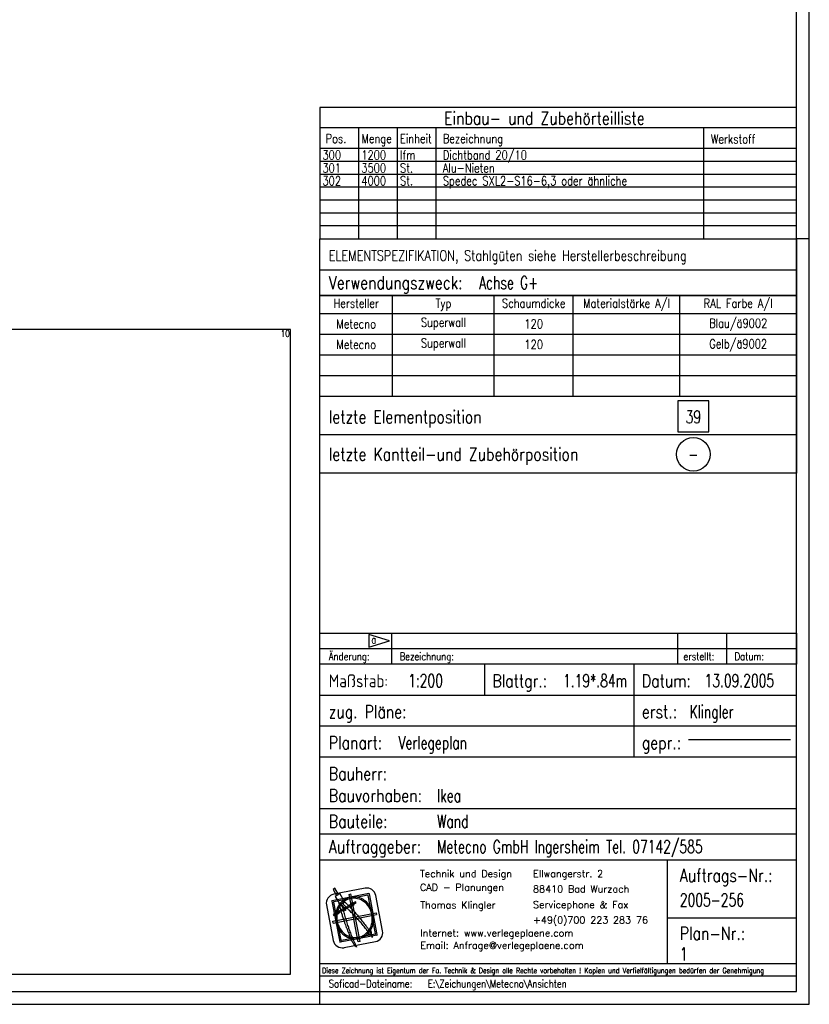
# Model space of a CAD drawing. Extents: x 0 to 238, y 0 to 168.
# Tile 22 of 31: x 177 to 238, y 0 to 76. Entities that reach past the tile are written whole.
import ezdxf
from ezdxf.enums import TextEntityAlignment as Align

# ---------------------------------------------------------------- set-up
doc = ezdxf.new("R2010")
doc.units = 0
doc.header["$LTSCALE"] = 2
doc.header["$MEASUREMENT"] = 0
doc.linetypes.add('AUSGEZOGEN', pattern=[0])
doc.layers.get('0').update_dxf_attribs({"linetype": 'CONTINUOUS'})
doc.layers.get('DEFPOINTS').update_dxf_attribs({"linetype": 'AUSGEZOGEN'})
for name, color, linetype in [('7', 7, 'CONTINUOUS'), ('FORMAT_STEMPEL_4', 4, 'CONTINUOUS'), ('T__KOPF', 3, 'CONTINUOUS'), ('T__RAND', 7, 'CONTINUOUS'), ('T__TEXT', 2, 'AUSGEZOGEN'), ('TH_', 5, 'AUSGEZOGEN')]:
    doc.layers.add(name, color=color, linetype=linetype)
doc.styles.add('KOPF8', font='simplexd', dxfattribs={"width": 0.8})
doc.styles.add('SIMPLEX7', font='simplexd', dxfattribs={"width": 0.7})
doc.styles.add('SIMPLEX8', font='simplexd', dxfattribs={"width": 0.8})
doc.styles.add('STYLE2', font='romand.shx', dxfattribs={"bigfont": 'bigfont.shx'})

# ---------------------------------------------------------------- blocks, each defined once
blk = doc.blocks.new('ASO_BORDER')
at = {"color": 0, "linetype": 'ByBlock'}
for p, q in [((1, 1), (0, 1)), ((1, 0), (1, 1)), ((0, 0), (1, 0))]:
    blk.add_line(p, q, dxfattribs=at)
blk = doc.blocks.new('SOFI-IRAN')
at = {"layer": 'T__RAND', "color": 1}
for p, q in [((233.8, 58.4), (232.8, 58.4)), ((195.8, -1), (195.8, 0))]:
    blk.add_line(p, q, dxfattribs=at)
at = {"layer": 'T__RAND', "color": 0, "linetype": 'ByBlock', "xscale": 232.8, "yscale": 166.2}
blk.add_blockref('ASO_BORDER', (0, 0), dxfattribs=at)
blk = doc.blocks.new('PLKO-KLI')
at = {"color": 2}
for p, q in [((0, 0.127), (-0.185, 0.127)), ((-0.121, 0.115), (-0.121, 0.127)), ((-0.063, 0.1148), (-0.063, 0.127)), ((0, 0), (0, 0.127)), ((-0.063, 0.091), (-0.063, 0.1148)), ((-0.185, 0.091), (0, 0.091)), ((0, 0.061), (-0.185, 0.061)), ((-0.185, 0.051), (0, 0.051)), ((-0.05, 0.0108), (-0.05, 0.051)), ((-0.05, 0.0285), (0, 0.0285)), ((-0.185, 0.0108), (0, 0.0108)), ((-0.185, 0.006), (0, 0.006)), ((-0.185, 0), (0, 0))]:
    blk.add_line(p, q, dxfattribs=at)
at = {"color": 1}
for p, q in [((-0.17362, 0.03766), (-0.17292, 0.0378)), ((-0.17008, 0.01922), (-0.17362, 0.03766)), ((-0.16938, 0.01936), (-0.17292, 0.0378)), ((-0.16334, 0.02244), (-0.16617, 0.03717)), ((-0.16271, 0.02202), (-0.16575, 0.0378)), ((-0.1606, 0.02347), (-0.16324, 0.03723)), ((-0.17999, 0.02724), (-0.16314, 0.03048)), ((-0.17986, 0.02654), (-0.17999, 0.02724)), ((-0.17986, 0.02654), (-0.16301, 0.02978)), ((-0.16314, 0.03048), (-0.16301, 0.02978)), ((-0.16938, 0.01936), (-0.17008, 0.01922))]:
    blk.add_line(p, q, dxfattribs=at)
at = {"color": 2}
for points in [[(-0.185, 0.139), (0, 0.139)], [(-0.185, 0.127), (-0.185, 0.139)], [(-0.157, 0.127), (-0.157, 0.139)], [(-0.046, 0.127), (-0.046, 0.139)], [(-0.027, 0.127), (-0.027, 0.139)], [(0, 0.139), (0, 0.127)], [(-0.185, 0.133), (0, 0.133)], [(-0.185, 0.115), (0, 0.115)], [(-0.185, 0.103), (0, 0.103)], [(-0.185, 0.071), (0, 0.071)]]:
    blk.add_lwpolyline(points, dxfattribs=at)
blk.add_lwpolyline([(-0.166, 0.1335), (-0.158, 0.136), (-0.166, 0.1385)], close=True, dxfattribs=at)
at = {"color": 1}
for points in [[(-0.16423, 0.02991, 0.089558), (-0.1654, 0.03292, 0.094331), (-0.16746, 0.0352, 0.101973), (-0.17019, 0.0365, 0.108123), (-0.17305, 0.03658, 0.108123), (-0.17568, 0.03545, 0.101973), (-0.17774, 0.03323, 0.094331), (-0.17881, 0.03035, 0.089558), (-0.17877, 0.02711, 0.089558), (-0.17761, 0.0241, 0.094331), (-0.17555, 0.02182, 0.101973), (-0.17281, 0.02052, 0.108123), (-0.16995, 0.02044, 0.108123), (-0.16732, 0.02157, 0.101973), (-0.16526, 0.02379, 0.094331), (-0.1642, 0.02667, 0.089558)], [(-0.16476, 0.02981, 0.089558), (-0.16585, 0.03265, 0.094331), (-0.16778, 0.03478, 0.101973), (-0.17032, 0.03598, 0.108123), (-0.17295, 0.03605, 0.108123), (-0.17537, 0.03501, 0.101973), (-0.17728, 0.03295, 0.094331), (-0.17828, 0.03026, 0.089558), (-0.17825, 0.02721, 0.089558), (-0.17715, 0.02437, 0.094331), (-0.17522, 0.02224, 0.101973), (-0.17268, 0.02103, 0.108123), (-0.17005, 0.02097, 0.108123), (-0.16763, 0.02201, 0.101973), (-0.16572, 0.02407, 0.094331), (-0.16472, 0.02676, 0.089558)]]:
    blk.add_lwpolyline(points, format="xyb", close=True, dxfattribs=at)
for centre, radius, start, end in [((-0.16674, 0.03656), 0.00356, 10.8819, 100.8819), ((-0.16635, 0.03714), 0.000178, 10.8819, 100.8819), ((-0.16592, 0.03777), 0.000178, 10.8819, 100.8819), ((-0.1641, 0.0228), 0.00356, 280.8819, 10.8819), ((-0.16352, 0.02241), 0.000178, 280.8819, 10.8819), ((-0.16289, 0.02198), 0.000178, 280.8819, 10.8819)]:
    blk.add_arc(centre, radius, start, end, dxfattribs=at)
at = {"layer": '7', "color": 1, "linetype": 'Continuous'}
for p, q in [((-0.16742, 0.04006), (-0.17958, 0.03772)), ((-0.18029, 0.035), (-0.17725, 0.01922)), ((-0.16596, 0.03794), (-0.18015, 0.03521)), ((-0.17966, 0.03458), (-0.17683, 0.01985)), ((-0.16638, 0.03732), (-0.17952, 0.03479)), ((-0.1824, 0.03355), (-0.17976, 0.01979)), ((-0.16286, 0.02181), (-0.17705, 0.01908)), ((-0.16348, 0.02223), (-0.17662, 0.0197)), ((-0.16343, 0.0193), (-0.17559, 0.01696))]:
    blk.add_line(p, q, dxfattribs=at)
for points in [[(-0.17778, 0.03765), (-0.17912, 0.04001), (-0.17985, 0.03957), (-0.17851, 0.03721), (-0.17778, 0.03765)], [(-0.17088, 0.03441), (-0.17108, 0.03473), (-0.17975, 0.02981), (-0.17953, 0.02946), (-0.17088, 0.03441)], [(-0.17532, 0.03463), (-0.17726, 0.03796), (-0.17902, 0.03689), (-0.17707, 0.03365), (-0.17532, 0.03463)], [(-0.17597, 0.03536), (-0.17566, 0.03504), (-0.17546, 0.03482), (-0.17524, 0.0346), (-0.17505, 0.03451), (-0.17483, 0.03429), (-0.17463, 0.03407), (-0.17451, 0.03397), (-0.17432, 0.03375), (-0.1741, 0.03363), (-0.1739, 0.03341), (-0.17371, 0.03322), (-0.17349, 0.033), (-0.17329, 0.03278), (-0.17308, 0.03246), (-0.17288, 0.03224), (-0.17266, 0.03214), (-0.17247, 0.03192), (-0.17237, 0.03171), (-0.17215, 0.03149), (-0.17196, 0.03127), (-0.17164, 0.03105), (-0.17144, 0.03076), (-0.17113, 0.03041), (-0.17093, 0.0301), (-0.17062, 0.02978), (-0.1704, 0.02956), (-0.17008, 0.02925), (-0.16988, 0.0289), (-0.16967, 0.02871), (-0.16947, 0.02849), (-0.16937, 0.02827), (-0.16915, 0.02817), (-0.16896, 0.02783), (-0.16864, 0.02742), (-0.16833, 0.0271), (-0.16803, 0.02666), (-0.16772, 0.02623), (-0.1674, 0.02581), (-0.16711, 0.0255), (-0.16689, 0.02515), (-0.16669, 0.02493), (-0.1666, 0.02474), (-0.16638, 0.02452), (-0.16628, 0.0243), (-0.16606, 0.02408), (-0.16596, 0.02399), (-0.16587, 0.02386), (-0.16577, 0.02377), (-0.16567, 0.02355), (-0.16567, 0.02345), (-0.16555, 0.02323), (-0.16535, 0.02301), (-0.16526, 0.02279), (-0.16514, 0.02257), (-0.16504, 0.02238), (-0.16494, 0.02226), (-0.16482, 0.02194), (-0.16472, 0.02162), (-0.16462, 0.02118), (-0.16462, 0.02087), (-0.16472, 0.02109), (-0.16482, 0.02128), (-0.16504, 0.0214), (-0.16514, 0.02162), (-0.16526, 0.02172), (-0.16545, 0.02194), (-0.16555, 0.02216), (-0.16567, 0.02238), (-0.16577, 0.02257), (-0.16596, 0.02279), (-0.16618, 0.02301), (-0.16628, 0.02323), (-0.16648, 0.02345), (-0.16669, 0.02364), (-0.16679, 0.02399), (-0.16699, 0.02418), (-0.16721, 0.0244), (-0.16752, 0.02474), (-0.16781, 0.02515), (-0.16813, 0.02559), (-0.16855, 0.02603), (-0.16886, 0.02644), (-0.16915, 0.02676), (-0.16937, 0.02698), (-0.16967, 0.0273), (-0.16988, 0.02764), (-0.1702, 0.02795), (-0.17062, 0.02839), (-0.17093, 0.02871), (-0.17122, 0.02903), (-0.17154, 0.02944), (-0.17186, 0.02966), (-0.17205, 0.03), (-0.17237, 0.03032), (-0.17278, 0.03063), (-0.17308, 0.03105), (-0.17339, 0.03139), (-0.17381, 0.03171), (-0.174, 0.03192), (-0.17422, 0.03214), (-0.17441, 0.03236), (-0.17451, 0.03246), (-0.17463, 0.03256), (-0.17473, 0.03268), (-0.17483, 0.03278), (-0.17493, 0.0329), (-0.17505, 0.033), (-0.17515, 0.03309), (-0.17534, 0.03331), (-0.17556, 0.03341), (-0.17566, 0.03353), (-0.17575, 0.03407), (-0.17588, 0.0347), (-0.17588, 0.03514), (-0.17597, 0.03536)], [(-0.17164, 0.03378), (-0.17215, 0.03453), (-0.17317, 0.03399), (-0.17266, 0.03314), (-0.17164, 0.03378)], [(-0.17741, 0.03044), (-0.17782, 0.03129), (-0.17885, 0.03066), (-0.17843, 0.02978), (-0.17741, 0.03044)], [(-0.17757, 0.03417), (-0.17739, 0.03353), (-0.17729, 0.033), (-0.17709, 0.03246), (-0.17697, 0.03202), (-0.17697, 0.03183), (-0.17687, 0.03161), (-0.17678, 0.03129), (-0.17678, 0.03095), (-0.17668, 0.03063), (-0.17656, 0.03032), (-0.17646, 0.03), (-0.17636, 0.02978), (-0.17627, 0.02934), (-0.17605, 0.02871), (-0.17585, 0.02808), (-0.17554, 0.02732), (-0.17534, 0.02657), (-0.17502, 0.02581), (-0.17483, 0.02528), (-0.17471, 0.02484), (-0.17451, 0.02452), (-0.17441, 0.02408), (-0.1742, 0.02357), (-0.174, 0.02301), (-0.17378, 0.0226), (-0.17359, 0.02206), (-0.17349, 0.02172), (-0.17327, 0.02131), (-0.17317, 0.02109), (-0.17308, 0.02077), (-0.17298, 0.02055), (-0.17298, 0.02033), (-0.17286, 0.02011), (-0.17276, 0.01992), (-0.17276, 0.0198), (-0.17266, 0.0197), (-0.17256, 0.01958), (-0.17244, 0.01936), (-0.17234, 0.01916), (-0.17215, 0.01894), (-0.17203, 0.01872), (-0.17193, 0.01851), (-0.17183, 0.01841), (-0.17171, 0.01819), (-0.17161, 0.01809), (-0.17152, 0.01787), (-0.17142, 0.01775), (-0.1712, 0.01765), (-0.1711, 0.01756), (-0.17091, 0.01743), (-0.17079, 0.01734), (-0.17069, 0.01721), (-0.17079, 0.01743), (-0.17091, 0.01765), (-0.17101, 0.01787), (-0.1711, 0.01809), (-0.1711, 0.01831), (-0.1712, 0.01841), (-0.1713, 0.01863), (-0.17142, 0.01882), (-0.17161, 0.01916), (-0.17171, 0.01936), (-0.17183, 0.01958), (-0.17193, 0.01992), (-0.17203, 0.02011), (-0.17215, 0.02033), (-0.17225, 0.02065), (-0.17234, 0.02099), (-0.17244, 0.02131), (-0.17266, 0.02162), (-0.17286, 0.02216), (-0.17298, 0.02269), (-0.17317, 0.02313), (-0.17337, 0.02367), (-0.17359, 0.02408), (-0.17368, 0.02442), (-0.17378, 0.02474), (-0.1739, 0.02515), (-0.1741, 0.02559), (-0.1742, 0.02613), (-0.17441, 0.02657), (-0.17451, 0.0271), (-0.17461, 0.02752), (-0.17471, 0.02786), (-0.17483, 0.02817), (-0.17502, 0.02859), (-0.17512, 0.02912), (-0.17522, 0.02956), (-0.17544, 0.0301), (-0.17554, 0.03054), (-0.17563, 0.03095), (-0.17575, 0.03117), (-0.17585, 0.03161), (-0.17595, 0.03192), (-0.17595, 0.03214), (-0.17605, 0.03246), (-0.17605, 0.03278), (-0.17614, 0.033), (-0.17612, 0.03316), (-0.17636, 0.03334), (-0.17659, 0.03349), (-0.17678, 0.03363), (-0.17709, 0.03385), (-0.17729, 0.03397), (-0.17757, 0.03417), (-0.17757, 0.03417), (-0.17757, 0.03417)], [(-0.17471, 0.03161), (-0.17646, 0.03365), (-0.17687, 0.03353), (-0.17522, 0.03139), (-0.17471, 0.03161)], [(-0.16533, 0.02218), (-0.16511, 0.0224), (-0.16492, 0.02262), (-0.16492, 0.02294), (-0.16501, 0.02325), (-0.16511, 0.02338), (-0.16523, 0.02347), (-0.16543, 0.02357), (-0.16555, 0.02357), (-0.16565, 0.02369), (-0.16584, 0.02369), (-0.16606, 0.02357), (-0.16616, 0.02357), (-0.16638, 0.02338), (-0.16657, 0.02304), (-0.16657, 0.02272), (-0.16648, 0.0224), (-0.16638, 0.02228), (-0.16626, 0.02218), (-0.16606, 0.02209), (-0.16596, 0.02209), (-0.16574, 0.02209), (-0.16565, 0.02209), (-0.16543, 0.02209), (-0.16533, 0.02218)]]:
    blk.add_lwpolyline(points, dxfattribs=at)
for centre, radius, start, end in [((-0.1789, 0.03422), 0.00356, 100.8819, 190.8819), ((-0.18011, 0.03504), 0.000178, 100.8819, 190.8819), ((-0.17949, 0.03461), 0.000178, 100.8819, 190.8819), ((-0.17626, 0.02046), 0.00356, 190.8819, 280.8819), ((-0.17708, 0.01925), 0.000178, 190.8819, 280.8819), ((-0.17666, 0.01988), 0.000178, 190.8819, 280.8819)]:
    blk.add_arc(centre, radius, start, end, dxfattribs=at)
at = {"layer": 'DEFPOINTS', "color": 6}
blk.add_line((-0.04188, 0.09777), (-0.00231, 0.09777), dxfattribs=at)
at = {"layer": 'TH_', "color": 5}
for p, q in [((-0.185, 0.292), (0, 0.292)), ((-0.185, 0), (-0.185, 0.292))]:
    blk.add_line(p, q, dxfattribs=at)
at = {"color": 2, "style": 'SIMPLEX8', "width": 0.8}
for s, height, p in [('a', 0.003, (-0.165, 0.135)), ('Änderung:', 0.003, (-0.1815, 0.1285)), ('Bezeichnung:', 0.003, (-0.154, 0.1285)), ('erstellt:', 0.003, (-0.04382, 0.1285)), ('Datum:', 0.003, (-0.024, 0.1285)), ('Maßstab:', 0.005, (-0.1815, 0.118)), ('Blattgr.:', 0.005, (-0.118, 0.118)), ('Datum:', 0.005, (-0.06, 0.118)), ('zug. Pläne:', 0.005, (-0.1815, 0.106)), ('erst.:', 0.005, (-0.06, 0.106)), ('Planart:', 0.005, (-0.1815, 0.094)), ('gepr.:', 0.005, (-0.06, 0.094)), ('Bauherr:', 0.005, (-0.1815, 0.082)), ('Bauvorhaben:', 0.005, (-0.1815, 0.0735)), ('Bauteile:', 0.005, (-0.1815, 0.0635)), ('Auftraggeber:', 0.005, (-0.1815, 0.0537)), ('Auftrags-Nr.:', 0.005, (-0.04526, 0.0425)), ('Plan-Nr.:', 0.005, (-0.04526, 0.02)), ('Soficad-Dateiname:', 0.003, (-0.1815, 0.0015))]:
    blk.add_text(s, height=height, dxfattribs=at).set_placement(p)
at = {"color": 1, "style": 'SIMPLEX8', "width": 0.8}
blk.add_text('Diese Zeichnung ist Eigentum der Fa. Technik & Design alle Rechte vorbehalten ! Kopien und Verfielfältigungen bedürfen der Genehmigung', height=0.002025, dxfattribs=at).set_placement((-0.18407, 0.00711))
at = {"color": 2}
for tag, p, height, style, width in [('AENDBEZ', (-0.15404, 0.13434), 0.003, 'SIMPLEX8', 0.8), ('AENDERST', (-0.04386, 0.13434), 0.003, 'SIMPLEX8', 0.8), ('AENDDAT', (-0.02404, 0.13434), 0.003, 'SIMPLEX8', 0.8), ('MASST', (-0.15071, 0.11808), 0.005, 'SIMPLEX7', 0.7), ('BL', (-0.09058, 0.11805), 0.005, 'SIMPLEX7', 0.7), ('DAT', (-0.03566, 0.11808), 0.005, 'SIMPLEX7', 0.7), ('ZUG-PL', (-0.14394, 0.10601), 0.005, 'SIMPLEX7', 0.7), ('ERST', (-0.04148, 0.106), 0.005, 'SIMPLEX7', 0.7), ('PL-ART', (-0.15444, 0.09403), 0.005, 'SIMPLEX7', 0.7), ('BAUH', (-0.13947, 0.08217), 0.005, 'SIMPLEX7', 0.7), ('BAUV', (-0.13947, 0.07346), 0.005, 'SIMPLEX7', 0.7), ('BAUT-1', (-0.13947, 0.0635), 0.005, 'SIMPLEX7', 0.7), ('BAUT-2', (-0.13947, 0.0537), 0.005, 'SIMPLEX7', 0.7), ('PROJ', (-0.04526, 0.033), 0.005, 'SIMPLEX7', 0.7), ('PL-NR', (-0.04526, 0.01202), 0.005, 'SIMPLEX7', 0.7), ('DATNAM', (-0.14305, 0.0015), 0.003, 'SIMPLEX8', 0.8)]:
    blk.add_attdef(tag, p, '', height=height, dxfattribs=dict(at, style=style, width=width))
at = {"layer": 'FORMAT_STEMPEL_4', "color": 1, "style": 'STYLE2'}
for s, p in [('Technik und Design', (-0.14611, 0.04427)), ('Ellwangerstr. 2', (-0.10221, 0.04434)), ('CAD - Planungen', (-0.14611, 0.03902)), ('88410 Bad Wurzach', (-0.10221, 0.03834)), ('Thomas Klingler', (-0.14598, 0.03214)), ('Servicephone & Fax', (-0.10221, 0.03234)), ('+49(0)700 223 283 76', (-0.10221, 0.02634)), ('Internet: www.verlegeplaene.com', (-0.14598, 0.02126)), ('Email: Anfrage@verlegeplaene.com', (-0.14598, 0.01651))]:
    blk.add_text(s, height=0.0027235, dxfattribs=at).set_placement(p)
blk = doc.blocks.new('BSTOFF-T')
for p, q in [((0, 0.135), (0.185, 0.135)), ((0, 0.125), (0.185, 0.125)), ((0.185, 0.125), (0, 0.125)), ((0, 0.086), (0.185, 0.086))]:
    blk.add_line(p, q)
at = {"color": 2}
for p, q in [((0, 0.125), (0.185, 0.125)), ((0, 0.118), (0.185, 0.118)), ((0, 0.11), (0.185, 0.11)), ((0, 0.102), (0.185, 0.102)), ((0, 0.094), (0.185, 0.094)), ((0, 0.07101), (0.185, 0.07101))]:
    blk.add_line(p, q, dxfattribs=at)
at = {"color": 3}
blk.add_lwpolyline([(0, 0.05603), (0, 0.147), (0.185, 0.147), (0.185, 0.05603)], close=True, dxfattribs=at)
at = {"color": 2}
for points in [[(0.02829, 0.086), (0.02829, 0.125)], [(0.06772, 0.086), (0.06772, 0.125)], [(0.09832, 0.086), (0.09832, 0.125)], [(0.13981, 0.086), (0.13981, 0.125)]]:
    blk.add_lwpolyline(points, dxfattribs=at)
blk.add_lwpolyline([(0.15102, 0.07209), (0.15102, 0.08413), (0.13898, 0.08413), (0.13898, 0.07209)], close=True, dxfattribs=at)
blk.add_circle((0.145, 0.06338), 0.00652, dxfattribs=at)
at = {"color": 2, "style": 'KOPF8', "width": 0.8}
blk.add_text('ELEMENTSPEZIFIKATION, Stahlgüten siehe Herstellerbeschreibung', height=0.004, dxfattribs=at).set_placement((0.0035, 0.1385))
at = {"style": 'KOPF8', "width": 0.8}
for s, p in [('Verwendungszweck:', (0.0035, 0.1275)), ('letzte Elementposition', (0.0035, 0.07542)), ('letzte Kantteil-und Zubehörposition', (0.0035, 0.06093))]:
    blk.add_text(s, height=0.005, dxfattribs=at).set_placement(p)
at = {"color": 2, "style": 'SIMPLEX8', "width": 0.8}
for s, p in [('Hersteller', (0.01414, 0.12025)), ('Typ', (0.048, 0.12025)), ('Schaumdicke', (0.08302, 0.12025)), ('Materialstärke A/I', (0.11907, 0.12025)), ('RAL Farbe A/I', (0.1624, 0.12025))]:
    blk.add_text(s, height=0.0035, dxfattribs=at).set_placement(p, align=Align.CENTER)
at = {"style": 'SIMPLEX7', "width": 0.7}
blk.add_attdef('S,M', (0.06182, 0.1275), '', height=0.005, dxfattribs=at)
at = {"style": 'SIMPLEX8', "width": 0.8}
for tag, p in [('H1', (0.01414, 0.114)), ('TYP1', (0.048, 0.114)), ('SD1', (0.08302, 0.114)), ('MA1', (0.11907, 0.114)), ('FARBE1', (0.1624, 0.114)), ('H2', (0.01414, 0.106)), ('TYP2', (0.048, 0.106)), ('SD2', (0.08302, 0.106)), ('MA2', (0.11907, 0.106)), ('FARBE2', (0.1624, 0.106)), ('H3', (0.01414, 0.098)), ('TYP3', (0.048, 0.098)), ('SD3', (0.08302, 0.098)), ('MA3', (0.11907, 0.098)), ('FARBE3', (0.1624, 0.098)), ('H4', (0.01414, 0.09)), ('TYP4', (0.048, 0.09)), ('SD4', (0.08302, 0.09)), ('MA4', (0.11907, 0.09)), ('FARBE4', (0.1624, 0.09))]:
    blk.add_attdef(tag, text='', height=0.0035, dxfattribs=at).set_placement(p, align=Align.MIDDLE)
at = {"style": 'SIMPLEX7', "width": 0.7}
for tag, p in [('SOFLMPOS', (0.145, 0.07542)), ('SOFSLPOS', (0.145, 0.06093))]:
    blk.add_attdef(tag, text='', height=0.005, dxfattribs=at).set_placement(p, align=Align.CENTER)
blk = doc.blocks.new('EBT')
at = {"color": 3, "linetype": 'AUSGEZOGEN'}
for p, q in [((0, 0.051), (0, 0)), ((0.185, 0.051), (0, 0.051)), ((0.185, 0), (0.185, 0.051)), ((0, 0), (0.185, 0))]:
    blk.add_line(p, q, dxfattribs=at)
at = {"color": 2, "linetype": 'AUSGEZOGEN'}
for p, q in [((0.185, 0.043), (0, 0.043)), ((0.015, 0.043), (0.015, 0)), ((0.03, 0.043), (0.03, 0)), ((0.045, 0.043), (0.045, 0)), ((0.149, 0), (0.149, 0.043)), ((0.185, 0.035), (0, 0.035))]:
    blk.add_line(p, q, dxfattribs=at)
at = {"color": 1, "linetype": 'AUSGEZOGEN'}
for p, q in [((0.185, 0.03), (0, 0.03)), ((0.185, 0.025), (0, 0.025)), ((0.185, 0.02), (0, 0.02)), ((0.185, 0.015), (0, 0.015)), ((0.185, 0.01), (0, 0.01)), ((0.185, 0.005), (0, 0.005))]:
    blk.add_line(p, q, dxfattribs=at)
at = {"color": 3, "style": 'SIMPLEX8', "width": 0.8}
blk.add_text('Einbau- und Zubehörteilliste', height=0.005, dxfattribs=at).set_placement((0.04826, 0.04429))
at = {"color": 2, "style": 'SIMPLEX8', "width": 0.8}
for s, p in [('Pos.', (0.00226, 0.03714)), ('Menge', (0.01618, 0.03714)), ('Einheit', (0.03111, 0.03714)), ('Bezeichnung', (0.04776, 0.03714)), ('Werkstoff', (0.15183, 0.03698))]:
    blk.add_text(s, height=0.0035, dxfattribs=at).set_placement(p)
blk = doc.blocks.new('SOFEBT', base_point=(10.791, 4.679))
at = {"color": 2, "linetype": 'AUSGEZOGEN', "style": 'SIMPLEX8', "width": 0.8}
for tag, p in [('EBTPOS', (10.843, 4.716)), ('EBTMEN', (11.598, 4.716)), ('EBTEIN', (12.349, 4.716)), ('EBTBEZ', (13.179, 4.716)), ('EBTWER', (18.385, 4.716))]:
    blk.add_attdef(tag, p, '', height=0.175, dxfattribs=at)

msp = doc.modelspace()

# ---------------------------------------------------------------- block references
at = {"layer": 'DEFPOINTS', "color": 6, "linetype": 'Continuous', "xscale": 191.4579940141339, "yscale": 50.03289031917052, "zscale": 191.4579940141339}
msp.add_blockref('ASO_BORDER', (6.08, 2.339), dxfattribs=at)
at = {"layer": 'T__KOPF', "color": 7, "xscale": 200, "yscale": 200, "zscale": 200}
for name, p, values in [('PLKO-KLI', (236.8, 1), {'PROJ': '2005-256', 'PL-NR': '1', 'ERST': 'Klingler', 'BAUV': 'Ikea', 'BAUT-1': 'Wand', 'BAUT-2': 'Metecno GmbH Ingersheim Tel. 07142/585', 'PL-ART': 'Verlegeplan', 'MASST': '1:200', 'BL': '1.19*.84m', 'DAT': '13.09.2005', 'DATNAM': 'E:\\Zeichungen\\Metecno\\Ansichten'}), ('BSTOFF-T', (199.8, 30), {'S,M': 'Achse G+', 'H1': 'Metecno', 'TYP1': 'Superwall', 'SD1': '120', 'FARBE1': 'Blau/ä9002', 'H2': 'Metecno', 'TYP2': 'Superwall', 'SD2': '120', 'FARBE2': 'Gelb/ä9002', 'SOFSLPOS': '-', 'SOFLMPOS': '39'})]:
    msp.add_blockref(name, p, dxfattribs=at).add_auto_attribs(values)
at = {"layer": 'T__RAND', "color": 7, "xscale": 237.8, "yscale": 168.2}
msp.add_blockref('ASO_BORDER', (0, 0), dxfattribs=at)
at = {"layer": 'T__RAND', "color": 3, "linetype": 'Continuous'}
msp.add_blockref('SOFI-IRAN', (4, 1), dxfattribs=at)
at = {"layer": 'T__TEXT', "color": 7, "xscale": 200, "yscale": 200, "zscale": 200}
msp.add_blockref('EBT', (199.8, 59.4), dxfattribs=at)
at = {"layer": 'T__TEXT', "color": 7, "xscale": 4, "yscale": 4, "zscale": 4}
for p, values in [((199.8, 65.4), {'EBTPOS': '300', 'EBTMEN': '1200', 'EBTEIN': 'lfm', 'EBTBEZ': 'Dichtband 20/10'}), ((199.8, 64.4), {'EBTPOS': '301', 'EBTMEN': '3500', 'EBTEIN': 'St.', 'EBTBEZ': 'Alu-Nieten'}), ((199.8, 63.4), {'EBTPOS': '302', 'EBTMEN': '4000', 'EBTEIN': 'St.', 'EBTBEZ': 'Spedec SXL2-S16-6,3 oder ähnliche'})]:
    msp.add_blockref('SOFEBT', p, dxfattribs=at).add_auto_attribs(values)

# ---------------------------------------------------------------- texts
at = {"layer": 'DEFPOINTS', "color": 6, "linetype": 'Continuous', "style": 'SIMPLEX8', "width": 0.8}
msp.add_text('10', height=0.5, dxfattribs=at).set_placement((197.467, 52.301), align=Align.TOP_RIGHT)

doc.saveas('drawing.dxf')
